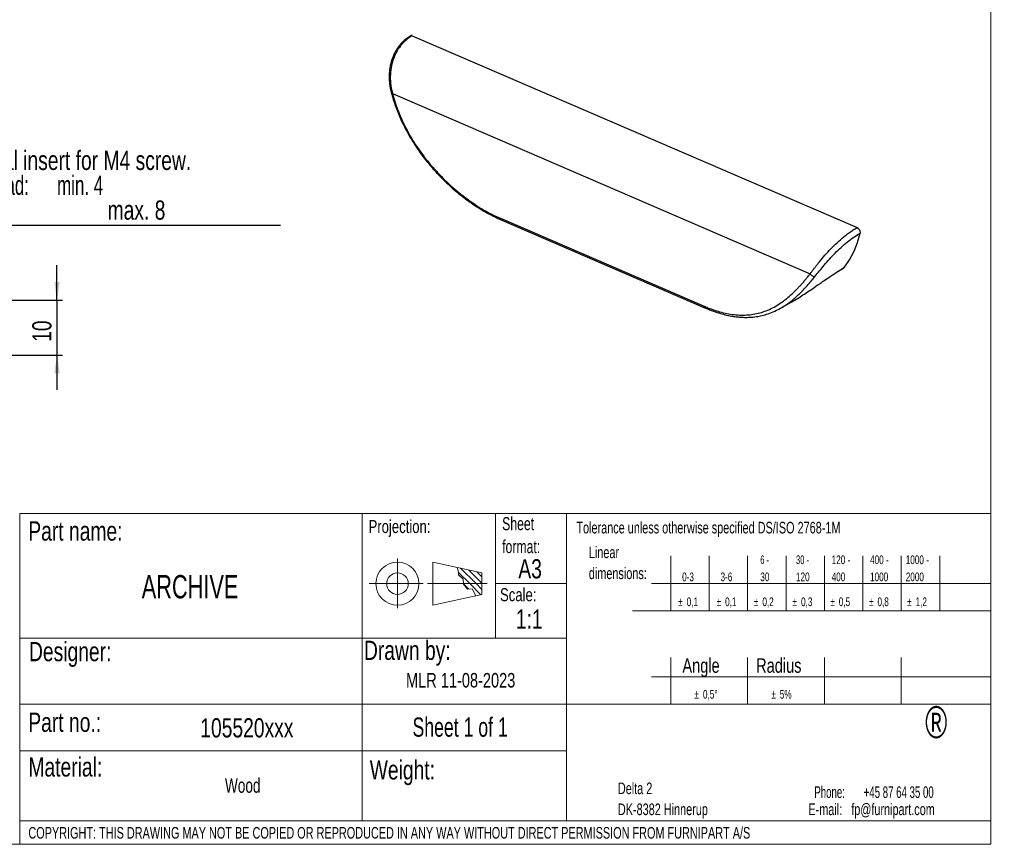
# Model space of a CAD drawing. Header units: millimetres. Extents: x 5 to 417, y 5 to 292.
# Tile 2 of 3: x 238 to 417, y 5 to 155. Entities that reach past the tile are written whole.
import ezdxf

# ---------------------------------------------------------------- set-up
doc = ezdxf.new("R2010")
doc.units = ezdxf.units.MM
doc.layers.add('SLD-0', color=179, linetype='Continuous')
doc.styles.add('SLDTEXTSTYLE0', font='TXT', dxfattribs={"width": 0.75})
doc.styles.add('SLDTEXTSTYLE1', font='TXT', dxfattribs={"width": 0.7})
doc.styles.add('SLDTEXTSTYLE2', font='TXT', dxfattribs={"width": 0.621429})
doc.styles.add('SLDTEXTSTYLE3', font='TXT', dxfattribs={"width": 0.65})
doc.styles.add('SLDTEXTSTYLE4', font='TXT', dxfattribs={"width": 0.633333})
doc.styles.add('SLDTEXTSTYLE5', font='TXT', dxfattribs={"width": 0.6875})
doc.styles.add('SLDTEXTSTYLE6', font='TXT', dxfattribs={"width": 0.657895})
doc.dimstyles.new('SLDDIMSTYLE2', dxfattribs={"dimtxt": 3.5, "dimasz": 3.302, "dimexe": 0, "dimexo": 0.0625, "dimgap": 0.875, "dimtad": 1, "dimrnd": 1e-09, "dimzin": 12, "dimdsep": 46, "dimtxsty": 'SLDTEXTSTYLE0', "dimsah": 1, "dimcen": 0.09, "dimadec": 0, "dimazin": 3, "dimtfac": 1, "dimtmove": 0, "dimatfit": 0, "dimfxl": 0, "dimfrac": 2, "dimtolj": 1, "dimtzin": 12, "dimarcsym": 0})

# ---------------------------------------------------------------- blocks, each defined once
blk = doc.blocks.new('_D_12')
at = {"layer": 'SLD-0'}
for p, q in [((244.83, 104.09), (244.83, 110.44)), ((221.95, 104.09), (245.83, 104.09)), ((244.83, 104.09), (244.83, 94.09)), ((234.8, 94.09), (245.83, 94.09)), ((244.83, 94.09), (244.83, 87.74))]:
    blk.add_line(p, q, dxfattribs=at)
for points in [[(244.83, 104.09), (245.34, 107.39), (244.33, 107.39)], [(244.83, 94.09), (244.33, 90.79), (245.34, 90.79)]]:
    blk.add_solid(points, dxfattribs=at)
at = {"layer": 'SLD-0', "insert": (240.32, 96.5), "char_height": 3.5, "attachment_point": 1, "rotation": 90, "style": 'SLDTEXTSTYLE0'}
blk.add_mtext('10', dxfattribs=at)
blk = doc.blocks.new('SW_NOTE_0')
at = {"layer": 'SLD-0', "color": 0}
blk.add_line((56.92, 0), (0, 0), dxfattribs=at)
at = {"layer": 'SLD-0', "color": 0, "char_height": 3.5, "attachment_point": 1}
for s, insert, style in [('Metal insert for M4 screw.', (0.46, 13.61), 'SLDTEXTSTYLE0'), ('Thread:      min. 4', (0.46, 9.08), 'SLDTEXTSTYLE6'), ('max. 8', (25.4, 4.56), 'SLDTEXTSTYLE0')]:
    blk.add_mtext(s, dxfattribs=dict(at, insert=insert, style=style))

msp = doc.modelspace()

# ---------------------------------------------------------------- linework, layer by layer
at = {"color": 7, "linetype": 'Continuous', "lineweight": 18}
for p, q in [((415, 292), (415, 5)), ((238.067, 65.264), (238.067, 5.014)), ((238.067, 65.264), (415, 65.264)), ((300.467, 65.264), (300.467, 9.264)), ((337.667, 65.264), (337.667, 9.264)), ((238.067, 30.514), (415, 30.514)), ((238.067, 9.264), (415, 9.264)), ((5, 5), (415, 5)), ((238.067, 5.014), (415, 5))]:
    msp.add_line(p, q, dxfattribs=at)
at = {"color": 7, "linetype": 'Continuous', "lineweight": 25}
for p, q in [((309.581, 152.26), (390.642, 117.305)), ((305.945, 141.748), (382.086, 108.915)), ((325.627, 119.006), (362.768, 102.99)), ((325.865, 118.672), (363.008, 102.655)), ((388.267, 110.03), (388.18, 109.981)), ((376.521, 102.547), (376.672, 102.621)), ((376.678, 102.625), (378.612, 103.715))]:
    msp.add_line(p, q, dxfattribs=at)
at = {"color": 8, "linetype": 'Continuous', "lineweight": 18}
for p, q in [((324.767, 65.264), (324.767, 42.514)), ((356.691, 57.514), (356.691, 47.514)), ((363.691, 57.514), (363.691, 47.514)), ((370.691, 57.514), (370.691, 47.514)), ((377.691, 57.514), (377.691, 47.514)), ((384.691, 57.514), (384.691, 47.514)), ((391.691, 57.514), (391.691, 47.514)), ((398.691, 57.514), (398.691, 47.514)), ((405.702, 57.514), (405.702, 47.514)), ((306.873, 57.077), (306.873, 47.988)), ((313.294, 56.392), (322.251, 54.429)), ((313.294, 52.466), (313.294, 56.392)), ((317.743, 55.417), (318.015, 54.534)), ((318.015, 54.534), (317.999, 54.085)), ((317.999, 54.085), (318.848, 53.283)), ((318.013, 54.488), (320.036, 52.465)), ((318.383, 55.276), (321.193, 52.465)), ((319.864, 54.951), (322.251, 52.564)), ((321.345, 54.627), (322.251, 53.721)), ((322.251, 52.466), (322.251, 54.429)), ((301.723, 52.466), (311.537, 52.466)), ((323.202, 52.466), (312.364, 52.466)), ((313.294, 52.466), (313.294, 48.541)), ((318.848, 53.283), (318.929, 52.401)), ((318.927, 52.418), (319.847, 51.498)), ((318.929, 52.401), (319.634, 51.487)), ((320.036, 52.465), (322.045, 50.457)), ((321.193, 52.465), (322.251, 51.407)), ((322.251, 52.466), (322.251, 50.504)), ((337.667, 52.514), (324.767, 52.514)), ((353.191, 52.514), (415, 52.514)), ((313.294, 48.541), (322.251, 50.504)), ((319.634, 51.487), (320.499, 51.535)), ((320.499, 51.535), (321.132, 50.258)), ((349.691, 47.514), (415, 47.514)), ((238.067, 42.514), (337.667, 42.514)), ((356.691, 39.014), (356.691, 30.514)), ((370.691, 39.014), (370.691, 30.514)), ((384.691, 39.014), (384.691, 30.514)), ((398.691, 39.014), (398.691, 30.514)), ((353.191, 35.514), (415, 35.514)), ((238.067, 22.014), (337.667, 22.014))]:
    msp.add_line(p, q, dxfattribs=at)
for radius in [3.926, 1.963]:
    msp.add_circle((306.873, 52.466), radius, dxfattribs=at)
at = {"color": 7, "linetype": 'Continuous', "lineweight": 25}
for centre, radius, start, end in [((375.872, 119.605), 15.663, 322.31616, 347.80627), ((363.191, 103.039), 0.425, 186.68605, 244.57438)]:
    msp.add_arc(centre, radius, start, end, dxfattribs=at)
for points, knots in [([(309.433, 152.302), (309.05, 152.064), (308.352, 151.629), (307.541, 150.83), (306.979, 150.124), (306.62, 149.563), (306.389, 149.144), (306.217, 148.795), (306.057, 148.432), (305.877, 147.963), (305.688, 147.361), (305.507, 146.572), (305.375, 145.599), (305.343, 144.413), (305.46, 143.021), (305.702, 142.048), (305.831, 141.53)], [0, 0, 0, 0, 0.1162953, 0.2121689, 0.2876184, 0.3426813, 0.3775135, 0.406288, 0.4388753, 0.4752735, 0.5297221, 0.5929355, 0.6713524, 0.7653828, 0.8749622, 1, 1, 1, 1]), ([(309.581, 152.26), (309.519, 152.225), (309.395, 152.153), (309.212, 152.039), (309.033, 151.919), (308.858, 151.793), (308.685, 151.662), (308.517, 151.526), (308.352, 151.384), (308.191, 151.237), (308.034, 151.085), (307.881, 150.928), (307.732, 150.766), (307.588, 150.599), (307.191, 150.113), (306.613, 149.233), (306.024, 147.861), (305.66, 146.383), (305.556, 145.19), (305.564, 144.331), (305.592, 143.821), (305.644, 143.306), (305.72, 142.788), (305.818, 142.267), (305.902, 141.922), (305.945, 141.748)], [0, 0, 0, 0, 0.0192998, 0.0385792, 0.0578412, 0.0770886, 0.096324, 0.1155505, 0.1347708, 0.1539877, 0.1732041, 0.1924227, 0.2116466, 0.2308784, 0.250121, 0.3749768, 0.5000175, 0.6241154, 0.7499401, 0.7906702, 0.8317506, 0.873203, 0.9150484, 0.9573075, 1, 1, 1, 1]), ([(309.581, 152.26), (309.546, 152.272), (309.475, 152.294), (309.405, 152.29), (309.378, 152.269), (309.374, 152.265)], [0, 0, 0, 0, 0.4548023, 0.9106237, 1, 1, 1, 1]), ([(305.945, 141.748), (305.883, 141.708), (305.795, 141.65), (305.822, 141.618), (305.83, 141.609)], [0, 0, 0, 0, 0.7032013, 1, 1, 1, 1]), ([(305.945, 141.748), (305.984, 141.608), (306.062, 141.329), (306.186, 140.912), (306.316, 140.498), (306.45, 140.087), (306.591, 139.678), (306.737, 139.271), (306.888, 138.867), (307.044, 138.465), (307.205, 138.066), (307.593, 137.143), (308.258, 135.72), (309.274, 133.861), (310.388, 132.083), (311.586, 130.397), (312.856, 128.801), (314.626, 126.804), (316.491, 125), (318.403, 123.402), (319.852, 122.307), (321.308, 121.315), (322.47, 120.607), (323.338, 120.122), (323.914, 119.816), (324.488, 119.527), (325.059, 119.255), (325.437, 119.089), (325.627, 119.006)], [0, 0, 0, 0, 0.0125188, 0.0250286, 0.0375312, 0.0500284, 0.0625223, 0.0750146, 0.0875073, 0.1000022, 0.1125013, 0.1250064, 0.1874281, 0.2499961, 0.3123921, 0.3749904, 0.4374017, 0.4999901, 0.6249428, 0.6874335, 0.7499586, 0.8124694, 0.8749905, 0.9000107, 0.9250084, 0.9499969, 0.9749897, 1, 1, 1, 1]), ([(305.819, 141.605), (306.074, 140.763), (306.582, 139.083), (307.577, 136.756), (308.641, 134.66), (309.715, 132.852), (310.749, 131.306), (311.714, 130.002), (312.59, 128.91), (313.406, 127.96), (314.205, 127.085), (315.099, 126.162), (316.103, 125.193), (317.22, 124.194), (318.387, 123.227), (319.641, 122.269), (321.023, 121.304), (322.558, 120.342), (324.197, 119.429), (325.308, 118.928), (325.866, 118.677)], [0, 0, 0, 0, 0.0751606, 0.1498804, 0.2180612, 0.2797492, 0.3349177, 0.3835914, 0.4257785, 0.4623827, 0.4988017, 0.5359322, 0.58335, 0.6318806, 0.6815173, 0.7334835, 0.7917316, 0.8565625, 0.9279854, 1, 1, 1, 1]), ([(325.627, 119.006), (325.651, 118.924), (325.697, 118.771), (325.816, 118.707), (325.871, 118.678)], [0, 0, 0, 0, 0.5387308, 1, 1, 1, 1]), ([(382.086, 108.915), (382.134, 108.979), (382.229, 109.106), (382.375, 109.301), (382.523, 109.497), (382.674, 109.694), (382.826, 109.893), (382.981, 110.093), (383.138, 110.294), (383.297, 110.496), (383.458, 110.698), (383.621, 110.902), (384.045, 111.422), (384.762, 112.272), (385.835, 113.445), (386.98, 114.577), (387.898, 115.38), (388.537, 115.889), (388.888, 116.157), (389.239, 116.413), (389.591, 116.657), (389.943, 116.887), (390.293, 117.105), (390.525, 117.239), (390.642, 117.305)], [0, 0, 0, 0, 0.0233426, 0.0465537, 0.0696365, 0.0925941, 0.1154298, 0.1381471, 0.1607491, 0.1832395, 0.2056216, 0.227899, 0.2500752, 0.3758978, 0.4999988, 0.6250374, 0.7498962, 0.7856207, 0.8213166, 0.8570018, 0.8926947, 0.9284133, 0.9641757, 1, 1, 1, 1]), ([(390.642, 117.305), (390.654, 117.3), (390.678, 117.289), (390.715, 117.266), (390.759, 117.236), (390.81, 117.195), (390.884, 117.124), (390.972, 117.017), (391.063, 116.87), (391.134, 116.714), (391.173, 116.584), (391.189, 116.486), (391.194, 116.417), (391.192, 116.353), (391.185, 116.315), (391.181, 116.297)], [0, 0, 0, 0, 0.0415945, 0.0831328, 0.124923, 0.1873208, 0.2500795, 0.3750742, 0.5000229, 0.6249715, 0.7499663, 0.8124599, 0.8751227, 0.9375392, 1, 1, 1, 1]), ([(382.994, 108.448), (383.496, 109.08), (384.049, 109.768), (385.263, 111.198), (385.926, 111.939), (387.341, 113.379), (388.094, 114.078), (389.634, 115.322), (390.421, 115.868), (391.181, 116.297)], [0, 0, 0, 0, 0.25, 0.25, 0.5, 0.5, 0.75, 0.75, 1, 1, 1, 1]), ([(384.144, 107.33), (384.292, 107.432), (384.747, 107.746), (385.52, 108.273), (386.45, 108.893), (387.373, 109.488), (387.969, 109.849), (388.267, 110.03)], [0, 0, 0, 0, 0.1084183, 0.3336417, 0.5542927, 0.7772107, 1, 1, 1, 1]), ([(384.159, 107.335), (384.424, 107.517), (384.949, 107.878), (385.762, 108.429), (386.604, 108.985), (387.427, 109.513), (387.949, 109.827), (388.187, 109.97)], [0, 0, 0, 0, 0.1961581, 0.3897145, 0.5963436, 0.8159058, 1, 1, 1, 1]), ([(362.768, 102.99), (362.873, 102.945), (363.083, 102.856), (363.396, 102.728), (363.708, 102.606), (364.018, 102.49), (364.328, 102.38), (364.636, 102.275), (364.943, 102.175), (365.249, 102.082), (365.908, 101.891), (366.911, 101.65), (368.232, 101.444), (369.523, 101.359), (371.199, 101.409), (372.816, 101.711), (374.375, 102.273), (375.521, 102.827), (376.644, 103.513), (377.751, 104.332), (378.843, 105.282), (379.711, 106.147), (380.358, 106.848), (380.79, 107.335), (381.222, 107.842), (381.653, 108.366), (381.942, 108.732), (382.086, 108.915)], [0, 0, 0, 0, 0.0138969, 0.0277868, 0.0416719, 0.0555546, 0.0694371, 0.0833218, 0.0972109, 0.1111067, 0.1250116, 0.187529, 0.2500437, 0.3125664, 0.3750595, 0.5000124, 0.562599, 0.6250122, 0.6876092, 0.7500067, 0.8125739, 0.8749965, 0.8999999, 0.9249868, 0.9499723, 0.9749717, 1, 1, 1, 1]), ([(376.527, 102.551), (376.851, 102.734), (377.547, 103.128), (378.734, 103.994), (380.085, 105.168), (381.546, 106.677), (382.513, 107.859), (382.994, 108.448)], [0, 0, 0, 0, 0.1455063, 0.3129241, 0.5449808, 0.7732761, 1, 1, 1, 1]), ([(382.086, 108.914), (382.129, 108.835), (382.19, 108.756), (382.335, 108.617), (382.42, 108.557), (382.594, 108.468), (382.684, 108.438), (382.853, 108.416), (382.931, 108.423), (382.994, 108.448)], [0, 0, 0, 0, 0.25, 0.25, 0.5, 0.5, 0.75, 0.75, 1, 1, 1, 1]), ([(378.609, 103.72), (378.715, 103.777), (379.161, 104.021), (379.968, 104.519), (381.055, 105.216), (382.187, 105.979), (383.226, 106.696), (383.889, 107.154), (384.144, 107.33)], [0, 0, 0, 0, 0.0634832, 0.2672858, 0.4617498, 0.668056, 0.8721912, 1, 1, 1, 1]), ([(363.008, 102.655), (363.493, 102.456), (364.41, 102.079), (365.679, 101.672), (366.773, 101.386), (367.698, 101.199), (368.463, 101.083), (369.169, 101.008), (369.946, 100.96), (370.912, 100.958), (371.965, 101.041), (373.069, 101.225), (374.188, 101.518), (375.356, 101.938), (376.137, 102.345), (376.521, 102.547)], [0, 0, 0, 0, 0.09852102, 0.18608697, 0.26267706, 0.32827566, 0.38286852, 0.42742097, 0.48159999, 0.5531251, 0.64200701, 0.72004578, 0.8077963, 0.90523722, 1, 1, 1, 1])]:
    msp.add_open_spline(points, degree=3, knots=knots, dxfattribs=at)

# ---------------------------------------------------------------- block references
at = {"layer": 'SLD-0'}
msp.add_blockref('SW_NOTE_0', (228.652, 117.696), dxfattribs=at)

# ---------------------------------------------------------------- texts
at = {"color": 7, "linetype": 'Continuous', "lineweight": 18}
for s, insert, char_height, attachment_point, style in [('Sheet', (325.952, 64.583), 2.3813, 1, 'SLDTEXTSTYLE1'), ('Part name:', (239.604, 63.804), 3.5, 1, 'SLDTEXTSTYLE0'), ('Projection:', (301.608, 64.064), 2.38125, 1, 'SLDTEXTSTYLE0'), ('Tolerance unless otherwise specified DS/ISO 2768-1M', (339.478, 63.727), 2.11667, 1, 'SLDTEXTSTYLE1'), ('format:', (325.952, 60.408), 2.3813, 1, 'SLDTEXTSTYLE1'), ('Linear', (341.747, 59.233), 2.1167, 1, 'SLDTEXTSTYLE1'), ('6 -', (373, 57.612), 1.5875, 1, 'SLDTEXTSTYLE4'), ('30 -', (379.5, 57.612), 1.5875, 1, 'SLDTEXTSTYLE3'), ('120 -', (386, 57.612), 1.5875, 1, 'SLDTEXTSTYLE1'), ('400 -', (393, 57.612), 1.5875, 1, 'SLDTEXTSTYLE1'), ('1000 -', (399.5, 57.612), 1.5875, 1, 'SLDTEXTSTYLE1'), ('A3', (331.047, 56.925), 3.5, 2, 'SLDTEXTSTYLE0'), ('ARCHIVE', (269.085, 54.035), 4.2333, 2, 'SLDTEXTSTYLE1'), ('dimensions:', (341.747, 55.411), 2.11667, 1, 'SLDTEXTSTYLE1'), ('0-3', (358.75, 54.49), 1.5875, 1, 'SLDTEXTSTYLE1'), ('3-6', (365.75, 54.49), 1.5875, 1, 'SLDTEXTSTYLE1'), ('30', (373, 54.495), 1.5875, 1, 'SLDTEXTSTYLE1'), ('120', (379.5, 54.495), 1.5875, 1, 'SLDTEXTSTYLE1'), ('400', (386, 54.495), 1.5875, 1, 'SLDTEXTSTYLE1'), ('1000', (393, 54.495), 1.5875, 1, 'SLDTEXTSTYLE1'), ('2000', (399.5, 54.495), 1.5875, 1, 'SLDTEXTSTYLE1'), ('Scale:', (325.566, 51.643), 2.3813, 1, 'SLDTEXTSTYLE0'), ('%%p', (358.034, 49.963), 1.5875, 1, 'SLDTEXTSTYLE1'), ('0,1', (359.584, 49.963), 1.5875, 1, 'SLDTEXTSTYLE1'), ('%%p', (365.034, 49.963), 1.5875, 1, 'SLDTEXTSTYLE1'), ('0,1', (366.584, 49.963), 1.5875, 1, 'SLDTEXTSTYLE1'), ('%%p', (371.827, 49.963), 1.5875, 1, 'SLDTEXTSTYLE1'), ('0,2', (373.377, 49.963), 1.5875, 1, 'SLDTEXTSTYLE1'), ('%%p', (378.873, 49.963), 1.5875, 1, 'SLDTEXTSTYLE1'), ('0,3', (380.423, 49.963), 1.5875, 1, 'SLDTEXTSTYLE1'), ('%%p', (385.747, 49.963), 1.5875, 1, 'SLDTEXTSTYLE1'), ('0,5', (387.298, 49.963), 1.5875, 1, 'SLDTEXTSTYLE1'), ('%%p', (392.795, 49.963), 1.5875, 1, 'SLDTEXTSTYLE1'), ('0,8', (394.345, 49.963), 1.5875, 1, 'SLDTEXTSTYLE1'), ('%%p', (399.748, 49.963), 1.5875, 1, 'SLDTEXTSTYLE1'), ('1,2', (401.299, 49.963), 1.5875, 1, 'SLDTEXTSTYLE1'), ('1:1', (330.893, 47.774), 3.5, 2, 'SLDTEXTSTYLE0'), ('Designer:', (239.728, 41.846), 3.5, 1, 'SLDTEXTSTYLE0'), ('Drawn by:', (300.77, 42.075), 3.5, 1, 'SLDTEXTSTYLE0'), ('Angle', (358.805, 38.883), 2.6458, 1, 'SLDTEXTSTYLE0'), ('MLR 11-08-2023', (318.391, 36.2), 2.64583, 2, 'SLDTEXTSTYLE0'), ('%%p', (361, 33.112), 1.5875, 1, 'SLDTEXTSTYLE1'), ('0,5°', (362.55, 33.112), 1.5875, 1, 'SLDTEXTSTYLE1'), ('%%p', (375, 33.112), 1.5875, 1, 'SLDTEXTSTYLE1'), ('5%', (376.55, 33.112), 1.5875, 1, 'SLDTEXTSTYLE1'), ('Part no.:', (239.604, 28.976), 3.5, 1, 'SLDTEXTSTYLE0'), ('Sheet 1 of 1', (318.294, 28.092), 3.5, 2, 'SLDTEXTSTYLE5'), ('Material:', (239.622, 20.839), 3.5, 1, 'SLDTEXTSTYLE0'), ('Weight:', (301.819, 20.306), 3.5, 1, 'SLDTEXTSTYLE0'), ('Wood', (278.68, 17.029), 2.6458, 2, 'SLDTEXTSTYLE1'), ('Delta 2', (347.039, 16.253), 2.1167, 1, 'SLDTEXTSTYLE1'), ('Phone:       +45 87 64 35 00', (404.598, 15.553), 2.11667, 3, 'SLDTEXTSTYLE2'), ('E-mail:   fp@furnipart.com', (404.795, 12.43), 2.11667, 3, 'SLDTEXTSTYLE1'), ('DK-8382 Hinnerup', (347.039, 12.43), 2.11667, 1, 'SLDTEXTSTYLE1'), ('COPYRIGHT: THIS DRAWING MAY NOT BE COPIED OR REPRODUCED IN ANY WAY WITHOUT DIRECT PERMISSION FROM FURNIPART A/S', (239.622, 8.149), 2.116667, 1, 'SLDTEXTSTYLE1')]:
    msp.add_mtext(s, dxfattribs=dict(at, insert=insert, char_height=char_height, attachment_point=attachment_point, style=style))
at = {"color": 1, "linetype": 'Continuous', "lineweight": 18, "insert": (279.429, 27.96), "char_height": 3.5, "attachment_point": 2, "style": 'SLDTEXTSTYLE0'}
msp.add_mtext('105520xxx', dxfattribs=at)
at = {"layer": 'SLD-0', "color": 7, "insert": (372.235, 38.883), "char_height": 2.6458, "attachment_point": 1, "style": 'SLDTEXTSTYLE0'}
msp.add_mtext('Radius', dxfattribs=at)
at = {"layer": 'SLD-0', "insert": (403.047, 30.145), "char_height": 5.821, "attachment_point": 1, "style": 'SLDTEXTSTYLE1'}
msp.add_mtext('®', dxfattribs=at)

# ---------------------------------------------------------------- dimensions: what is measured, and where the dimension line sits
at = {"layer": 'SLD-0'}
dim = msp.add_linear_dim(base=(244.834, 94.087), p1=(220.95, 104.087), p2=(233.801, 94.087), angle=90, dimstyle='SLDDIMSTYLE2', dxfattribs=at)
dim.commit()
dim.dimension.update_dxf_attribs({"geometry": '_D_12', "text_midpoint": (244.834, 99.087), "dimtype": 160})

doc.saveas('drawing.dxf')
